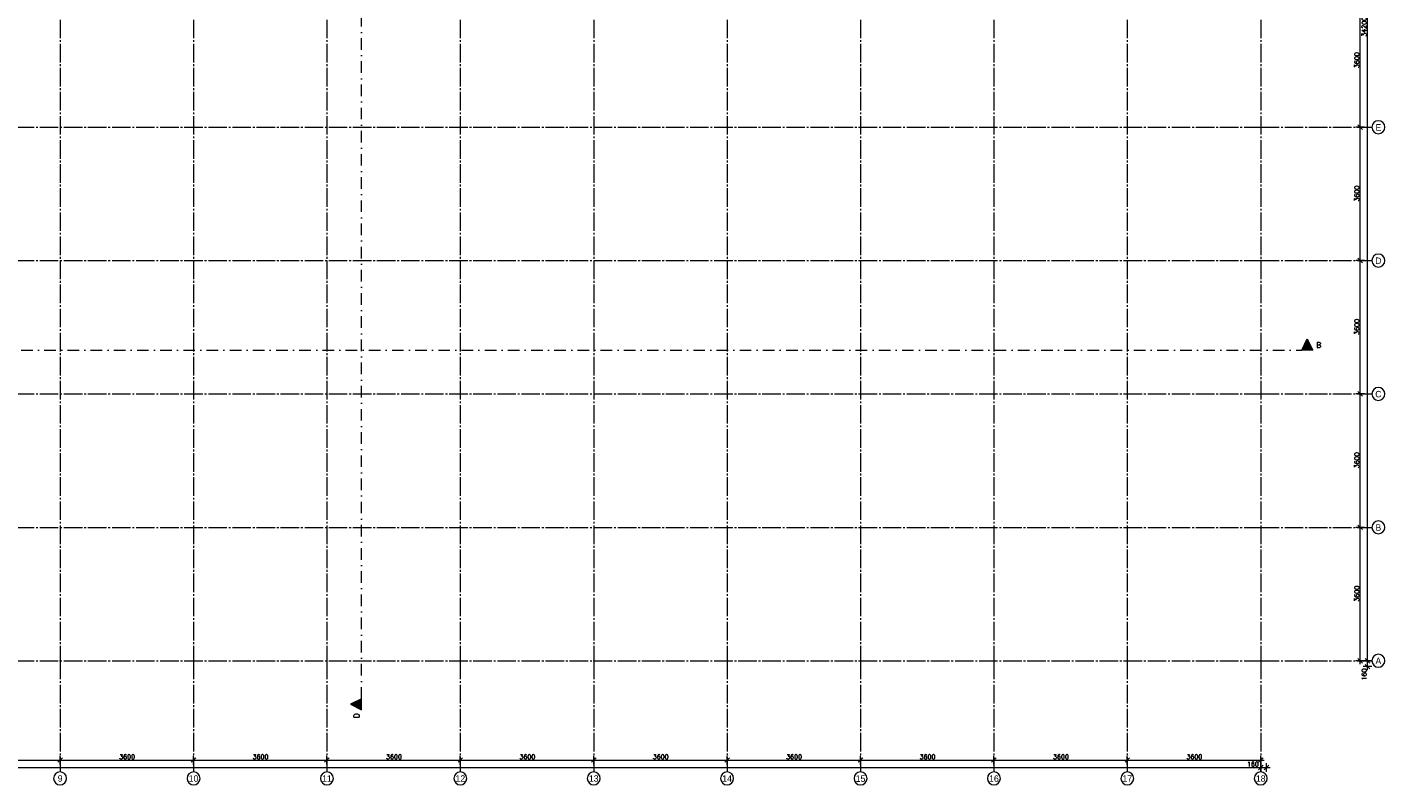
# Model space of a CAD drawing. Header units: millimetres. Extents: x -3350 to 1628655, y -3400 to 242269.
# Tile 29 of 73: x 31510 to 68150, y -3350 to 17100. Entities that reach past the tile are written whole.
import ezdxf
from ezdxf.enums import TextEntityAlignment as Align

# ---------------------------------------------------------------- set-up
doc = ezdxf.new("R2010")
doc.units = ezdxf.units.MM
doc.header["$MEASUREMENT"] = 0
doc.linetypes.add('B0204', pattern=[650, 500, -50, 50, -50])
doc.linetypes.add('B0302', pattern=[625.500011, 313.000011, -156.25, 0, -156.25])
for name, color, linetype in [('A Lijn doorsnede', 7, 'Continuous'), ('A Lijn doorsnede 2D arcering', 7, 'Continuous'), ('A Maatvoering 1_50', 7, 'Continuous'), ('A Stramien', 7, 'Continuous')]:
    doc.layers.add(name, color=color, linetype=linetype)
doc.dimstyles.new('GENERATED_STYLE__3', dxfattribs={"dimtxt": 125, "dimasz": 118.75, "dimexe": 0.18, "dimexo": 0.0625, "dimgap": 0.09, "dimtad": 1, "dimdec": 0, "dimzin": 0, "dimdsep": 46, "dimtxsty": 'Standard', "dimblk": 'ARROWHEAD_6', "dimblk1": 'ARROWHEAD_6', "dimblk2": 'ARROWHEAD_6', "dimcen": 0.09, "dimse1": 1, "dimse2": 1, "dimclrd": 1, "dimclre": 1, "dimclrt": 9, "dimadec": 0, "dimazin": 0, "dimtfac": 1, "dimtdec": 4, "dimtmove": 0, "dimatfit": 3, "dimfxl": 1, "dimtolj": 1, "dimtzin": 0, "dimarcsym": 0})
doc.dimstyles.new('GENERATED_STYLE__5', dxfattribs={"dimtxt": 125, "dimasz": 118.75, "dimexe": 0.18, "dimexo": 0.0625, "dimgap": 0.09, "dimtad": 1, "dimtih": 1, "dimtoh": 1, "dimdec": 0, "dimzin": 0, "dimdsep": 46, "dimtxsty": 'Standard', "dimblk": 'ARROWHEAD_6', "dimblk1": 'ARROWHEAD_6', "dimblk2": 'ARROWHEAD_6', "dimcen": 0.09, "dimse1": 1, "dimse2": 1, "dimclrd": 1, "dimclre": 1, "dimclrt": 9, "dimadec": 0, "dimazin": 0, "dimtfac": 1, "dimtdec": 4, "dimtmove": 0, "dimatfit": 3, "dimfxl": 1, "dimtolj": 1, "dimtzin": 0, "dimarcsym": 0})
doc.dimstyles.new('GENERATED_STYLE__6', dxfattribs={"dimtxt": 125, "dimasz": 118.75, "dimexe": 0.18, "dimexo": 0.0625, "dimgap": 0.09, "dimtad": 1, "dimtih": 1, "dimtoh": 1, "dimdec": 0, "dimzin": 0, "dimdsep": 46, "dimtxsty": 'Standard', "dimblk": 'ARROWHEAD_6', "dimblk1": 'ARROWHEAD_6', "dimblk2": 'ARROWHEAD_6', "dimcen": 0.09, "dimse1": 1, "dimse2": 1, "dimclrd": 1, "dimclre": 1, "dimclrt": 9, "dimadec": 0, "dimazin": 0, "dimtfac": 1, "dimtdec": 4, "dimtmove": 2, "dimatfit": 3, "dimfxl": 1, "dimtolj": 1, "dimtzin": 0, "dimarcsym": 0})

# ---------------------------------------------------------------- blocks, each defined once
blk = doc.blocks.new('*D398')
at = {"layer": 'A Maatvoering 1_50', "color": 1, "linetype": 'Continuous', "lineweight": 0}
for p, q in [((-254, -2880), (-160, -2880)), ((-98, -2818), (-223, -2942)), ((-160, -2997), (-160, -2763)), ((-160, -2880), (0, -2880)), ((62, -2818), (-63, -2942)), ((0, -2997), (0, -2763)), ((0, -2880), (64800, -2880))]:
    blk.add_line(p, q, dxfattribs=at)
at = {"layer": 'A Maatvoering 1_50', "color": 9, "lineweight": 0, "insert": (-532, -2855), "char_height": 125, "attachment_point": 7}
blk.add_mtext('\\A1;{\\pql;\\Ftxt.shx;160}', dxfattribs=at)
blk = doc.blocks.new('ARROWHEAD_6')
at = {"color": 0, "linetype": 'Continuous', "lineweight": 0}
for p, q in [((0, 0), (-1, 0)), ((-0.5, -0.5), (0.5, 0.5))]:
    blk.add_line(p, q, dxfattribs=at)
blk = doc.blocks.new('*D399')
at = {"layer": 'A Maatvoering 1_50', "color": 1, "linetype": 'Continuous', "lineweight": 0}
for p, q in [((62, -2818), (-63, -2942)), ((0, -2880), (64800, -2880)), ((64863, -2818), (64738, -2942)), ((64800, -2997), (64800, -2763))]:
    blk.add_line(p, q, dxfattribs=at)
at = {"layer": 'A Maatvoering 1_50', "color": 9, "lineweight": 0, "char_height": 125, "attachment_point": 7}
for s, insert in [('\\A1;{\\pql;\\Ftxt.shx;64800}', (30469, -2855)), ('\\A1;{\\pql;\\Ftxt.shx;160}', (64428, -2855))]:
    blk.add_mtext(s, dxfattribs=dict(at, insert=insert))
blk = doc.blocks.new('*D400')
at = {"layer": 'A Maatvoering 1_50', "color": 1, "linetype": 'Continuous', "lineweight": 0}
for p, q in [((64862.5, -2817.5), (64737.5, -2942.5)), ((64800, -2997.1875), (64800, -2762.8125)), ((64800, -2880), (64960, -2880)), ((64897.5, -2942.5), (65022.5, -2817.5)), ((64960, -2997.1875), (64960, -2762.8125)), ((64960, -2880), (65053.75, -2880))]:
    blk.add_line(p, q, dxfattribs=at)
blk = doc.blocks.new('*D408')
at = {"layer": 'A Maatvoering 1_50', "color": 1, "linetype": 'Continuous', "lineweight": 0}
for p, q in [((28800, -2797), (28800, -2563)), ((32400, -2797), (32400, -2563)), ((28862, -2618), (28738, -2742)), ((28800, -2680), (32400, -2680)), ((32463, -2618), (32338, -2742))]:
    blk.add_line(p, q, dxfattribs=at)
at = {"layer": 'A Maatvoering 1_50', "color": 9, "lineweight": 0, "insert": (30394, -2655), "char_height": 125, "attachment_point": 7}
blk.add_mtext('\\A1;{\\pql;\\Ftxt.shx;3600}', dxfattribs=at)
blk = doc.blocks.new('*D409')
at = {"layer": 'A Maatvoering 1_50', "color": 1, "linetype": 'Continuous', "lineweight": 0}
for p, q in [((32400, -2797), (32400, -2563)), ((36000, -2797), (36000, -2563)), ((32463, -2618), (32338, -2742)), ((32400, -2680), (36000, -2680)), ((36062, -2618), (35937, -2742))]:
    blk.add_line(p, q, dxfattribs=at)
at = {"layer": 'A Maatvoering 1_50', "color": 9, "lineweight": 0, "insert": (33994, -2655), "char_height": 125, "attachment_point": 7}
blk.add_mtext('\\A1;{\\pql;\\Ftxt.shx;3600}', dxfattribs=at)
blk = doc.blocks.new('*D410')
at = {"layer": 'A Maatvoering 1_50', "color": 1, "linetype": 'Continuous', "lineweight": 0}
for p, q in [((36000, -2797), (36000, -2563)), ((39600, -2797), (39600, -2563)), ((36062, -2618), (35937, -2742)), ((36000, -2680), (39600, -2680)), ((39663, -2618), (39538, -2742)), ((39600, -2680), (43200, -2680))]:
    blk.add_line(p, q, dxfattribs=at)
at = {"layer": 'A Maatvoering 1_50', "color": 9, "lineweight": 0, "insert": (37594, -2655), "char_height": 125, "attachment_point": 7}
blk.add_mtext('\\A1;{\\pql;\\Ftxt.shx;3600}', dxfattribs=at)
blk = doc.blocks.new('*D411')
at = {"layer": 'A Maatvoering 1_50', "color": 1, "linetype": 'Continuous', "lineweight": 0}
for p, q in [((43200, -2797), (43200, -2563)), ((39663, -2618), (39538, -2742)), ((39600, -2680), (43200, -2680)), ((43263, -2618), (43138, -2742)), ((43200, -2680), (46800, -2680))]:
    blk.add_line(p, q, dxfattribs=at)
at = {"layer": 'A Maatvoering 1_50', "color": 9, "lineweight": 0, "insert": (41194, -2655), "char_height": 125, "attachment_point": 7}
blk.add_mtext('\\A1;{\\pql;\\Ftxt.shx;3600}', dxfattribs=at)
blk = doc.blocks.new('*D412')
at = {"layer": 'A Maatvoering 1_50', "color": 1, "linetype": 'Continuous', "lineweight": 0}
for p, q in [((46800, -2797), (46800, -2563)), ((43263, -2618), (43138, -2742)), ((43200, -2680), (46800, -2680)), ((46862, -2618), (46738, -2742)), ((46800, -2680), (50400, -2680))]:
    blk.add_line(p, q, dxfattribs=at)
at = {"layer": 'A Maatvoering 1_50', "color": 9, "lineweight": 0, "insert": (44794, -2655), "char_height": 125, "attachment_point": 7}
blk.add_mtext('\\A1;{\\pql;\\Ftxt.shx;3600}', dxfattribs=at)
blk = doc.blocks.new('*D413')
at = {"layer": 'A Maatvoering 1_50', "color": 1, "linetype": 'Continuous', "lineweight": 0}
for p, q in [((50400, -2797), (50400, -2563)), ((46862, -2618), (46738, -2742)), ((46800, -2680), (50400, -2680)), ((50463, -2618), (50338, -2742)), ((50400, -2680), (54000, -2680))]:
    blk.add_line(p, q, dxfattribs=at)
at = {"layer": 'A Maatvoering 1_50', "color": 9, "lineweight": 0, "insert": (48394, -2655), "char_height": 125, "attachment_point": 7}
blk.add_mtext('\\A1;{\\pql;\\Ftxt.shx;3600}', dxfattribs=at)
blk = doc.blocks.new('*D414')
at = {"layer": 'A Maatvoering 1_50', "color": 1, "linetype": 'Continuous', "lineweight": 0}
for p, q in [((54000, -2797), (54000, -2563)), ((50463, -2618), (50338, -2742)), ((50400, -2680), (54000, -2680)), ((54062, -2618), (53937, -2742)), ((54000, -2680), (57600, -2680))]:
    blk.add_line(p, q, dxfattribs=at)
at = {"layer": 'A Maatvoering 1_50', "color": 9, "lineweight": 0, "insert": (51994, -2655), "char_height": 125, "attachment_point": 7}
blk.add_mtext('\\A1;{\\pql;\\Ftxt.shx;3600}', dxfattribs=at)
blk = doc.blocks.new('*D415')
at = {"layer": 'A Maatvoering 1_50', "color": 1, "linetype": 'Continuous', "lineweight": 0}
for p, q in [((57600, -2797), (57600, -2563)), ((54062, -2618), (53937, -2742)), ((54000, -2680), (57600, -2680)), ((57663, -2618), (57538, -2742))]:
    blk.add_line(p, q, dxfattribs=at)
at = {"layer": 'A Maatvoering 1_50', "color": 9, "lineweight": 0, "insert": (55594, -2655), "char_height": 125, "attachment_point": 7}
blk.add_mtext('\\A1;{\\pql;\\Ftxt.shx;3600}', dxfattribs=at)
blk = doc.blocks.new('*D416')
at = {"layer": 'A Maatvoering 1_50', "color": 1, "linetype": 'Continuous', "lineweight": 0}
for p, q in [((57600, -2797), (57600, -2563)), ((61200, -2797), (61200, -2563)), ((57663, -2618), (57538, -2742)), ((57600, -2680), (61200, -2680)), ((61263, -2618), (61138, -2742)), ((61200, -2680), (64800, -2680))]:
    blk.add_line(p, q, dxfattribs=at)
at = {"layer": 'A Maatvoering 1_50', "color": 9, "lineweight": 0, "insert": (59194, -2655), "char_height": 125, "attachment_point": 7}
blk.add_mtext('\\A1;{\\pql;\\Ftxt.shx;3600}', dxfattribs=at)
blk = doc.blocks.new('*D417')
at = {"layer": 'A Maatvoering 1_50', "color": 1, "linetype": 'Continuous', "lineweight": 0}
for p, q in [((64800, -2797), (64800, -2563)), ((61263, -2618), (61138, -2742)), ((61200, -2680), (64800, -2680)), ((64738, -2742), (64863, -2618)), ((64800, -2680), (64894, -2680))]:
    blk.add_line(p, q, dxfattribs=at)
at = {"layer": 'A Maatvoering 1_50', "color": 9, "lineweight": 0, "insert": (62794, -2655), "char_height": 125, "attachment_point": 7}
blk.add_mtext('\\A1;{\\pql;\\Ftxt.shx;3600}', dxfattribs=at)
blk = doc.blocks.new('*D418')
at = {"layer": 'A Maatvoering 1_50', "color": 1, "linetype": 'Continuous', "lineweight": 0}
for p, q in [((67597, 3600), (67363, 3600)), ((67418, 3663), (67543, 3538)), ((67480, 0), (67480, 3600)), ((67418, 62), (67543, -63)), ((67597, 0), (67363, 0)), ((67480, -94), (67480, 0))]:
    blk.add_line(p, q, dxfattribs=at)
at = {"layer": 'A Maatvoering 1_50', "color": 9, "lineweight": 0, "insert": (67455, 1594), "char_height": 125, "attachment_point": 7, "rotation": 90}
blk.add_mtext('\\A1;{\\pql;\\Ftxt.shx;3600}', dxfattribs=at)
blk = doc.blocks.new('*D419')
at = {"layer": 'A Maatvoering 1_50', "color": 1, "linetype": 'Continuous', "lineweight": 0}
for p, q in [((67597, 7200), (67363, 7200)), ((67418, 7263), (67543, 7138)), ((67480, 3600), (67480, 7200)), ((67597, 3600), (67363, 3600)), ((67418, 3663), (67543, 3538))]:
    blk.add_line(p, q, dxfattribs=at)
at = {"layer": 'A Maatvoering 1_50', "color": 9, "lineweight": 0, "insert": (67455, 5194), "char_height": 125, "attachment_point": 7, "rotation": 90}
blk.add_mtext('\\A1;{\\pql;\\Ftxt.shx;3600}', dxfattribs=at)
blk = doc.blocks.new('*D420')
at = {"layer": 'A Maatvoering 1_50', "color": 1, "linetype": 'Continuous', "lineweight": 0}
for p, q in [((67597, 10800), (67363, 10800)), ((67418, 10863), (67543, 10738)), ((67480, 7200), (67480, 10800)), ((67597, 7200), (67363, 7200)), ((67418, 7263), (67543, 7138))]:
    blk.add_line(p, q, dxfattribs=at)
at = {"layer": 'A Maatvoering 1_50', "color": 9, "lineweight": 0, "insert": (67455, 8794), "char_height": 125, "attachment_point": 7, "rotation": 90}
blk.add_mtext('\\A1;{\\pql;\\Ftxt.shx;3600}', dxfattribs=at)
blk = doc.blocks.new('*D421')
at = {"layer": 'A Maatvoering 1_50', "color": 1, "linetype": 'Continuous', "lineweight": 0}
for p, q in [((67597, 14400), (67363, 14400)), ((67418, 14463), (67543, 14338)), ((67480, 10800), (67480, 14400)), ((67597, 10800), (67363, 10800)), ((67418, 10863), (67543, 10738))]:
    blk.add_line(p, q, dxfattribs=at)
at = {"layer": 'A Maatvoering 1_50', "color": 9, "lineweight": 0, "insert": (67455, 12394), "char_height": 125, "attachment_point": 7, "rotation": 90}
blk.add_mtext('\\A1;{\\pql;\\Ftxt.shx;3600}', dxfattribs=at)
blk = doc.blocks.new('*D422')
at = {"layer": 'A Maatvoering 1_50', "color": 1, "linetype": 'Continuous', "lineweight": 0}
for p, q in [((67597, 18000), (67363, 18000)), ((67418, 18063), (67543, 17938)), ((67480, 14400), (67480, 18000)), ((67597, 14400), (67363, 14400)), ((67418, 14463), (67543, 14338))]:
    blk.add_line(p, q, dxfattribs=at)
at = {"layer": 'A Maatvoering 1_50', "color": 9, "lineweight": 0, "insert": (67455, 15994), "char_height": 125, "attachment_point": 7, "rotation": 90}
blk.add_mtext('\\A1;{\\pql;\\Ftxt.shx;3600}', dxfattribs=at)
blk = doc.blocks.new('*D429')
at = {"layer": 'A Maatvoering 1_50', "color": 1, "linetype": 'Continuous', "lineweight": 0}
for p, q in [((67618, 62), (67743, -63)), ((67797, -160), (67563, -160)), ((67618, -98), (67743, -223)), ((67680, -160), (67680, 0)), ((67680, -254), (67680, -160))]:
    blk.add_line(p, q, dxfattribs=at)
at = {"layer": 'A Maatvoering 1_50', "color": 9, "lineweight": 0, "insert": (67655, -532), "char_height": 125, "attachment_point": 7, "rotation": 90}
blk.add_mtext('\\A1;{\\pql;\\Ftxt.shx;160}', dxfattribs=at)
blk = doc.blocks.new('*D430')
at = {"layer": 'A Maatvoering 1_50', "color": 1, "linetype": 'Continuous', "lineweight": 0}
for p, q in [((67797.1875, 34200), (67562.8125, 34200)), ((67742.5, 34137.5), (67617.5, 34262.5)), ((67680, 34200), (67680, 34293.75)), ((67680, 0), (67680, 34200)), ((67617.5, 62.5), (67742.5, -62.5)), ((67797.1875, 0), (67562.8125, 0)), ((67680, -160), (67680, 0))]:
    blk.add_line(p, q, dxfattribs=at)
at = {"layer": 'A Maatvoering 1_50', "color": 9, "lineweight": 0, "insert": (67655, 16842.423743), "char_height": 125, "attachment_point": 7, "rotation": 90}
blk.add_mtext('\\A1;{\\pql;\\Ftxt.shx;34200}', dxfattribs=at)
blk = doc.blocks.new('Cutting Plane_1_1', base_point=(40536, -1176))
at = {"layer": 'A Lijn doorsnede 2D arcering', "linetype": 'Continuous', "lineweight": 0, "true_color": 0x000000}
for points in [[(40536, 35471), (40236, 35321), (40536, 35171)], [(40536, -1326), (40536, -1026), (40236, -1176)]]:
    blk.add_hatch(color=18, dxfattribs=at).paths.add_polyline_path(points)
at = {"layer": 'A Lijn doorsnede', "color": 9, "linetype": 'B0302', "lineweight": 0}
blk.add_line((40536, -1026), (40536, 35171), dxfattribs=at)
at = {"layer": 'A Lijn doorsnede', "color": 2, "linetype": 'Continuous', "lineweight": 0, "flags": 128}
for points in [[(40536, 35471), (40536, 35171), (40236, 35321)], [(40536, -1326), (40536, -1026), (40236, -1176)]]:
    blk.add_lwpolyline(points, close=True, dxfattribs=at)
at = {"layer": 'A Lijn doorsnede', "color": 2, "lineweight": 0, "char_height": 150, "rotation": 90}
for s, insert, attachment_point in [('\\A1;{\\pql;\\pt0;\\Ftxt.shx;D}', (40473, 35561), 7), ('\\A1;{\\pqr;\\pt0;\\Ftxt.shx;D}', (40473, -1416), 9)]:
    blk.add_mtext(s, dxfattribs=dict(at, insert=insert, attachment_point=attachment_point))
blk = doc.blocks.new('Standard grid marker')
at = {"layer": 'A Stramien', "color": 9, "linetype": 'B0204', "lineweight": 0}
for p, q in [((3000, 0), (67800, 0)), ((67800, 0), (70800, 0))]:
    blk.add_line(p, q, dxfattribs=at)
at = {"layer": 'A Stramien', "color": 2, "linetype": 'Continuous', "lineweight": 0, "flags": 128}
blk.add_lwpolyline([(71150, 0, 1), (70800, 0, 1)], format="xyb", close=True, dxfattribs=at)
at = {"layer": 'A Stramien', "color": 9, "linetype": 'B0204', "lineweight": 0}
blk.add_point((67800, 0), dxfattribs=at)
blk.add_point((67800, 0), dxfattribs=at)
at = {"layer": 'A Stramien', "color": 2, "lineweight": 0}
for tag, p in [('AC_MarkerText_1_0', (-175, -5)), ('AC_MarkerText_1_1', (70975, -5))]:
    blk.add_attdef(tag, text='', height=175, dxfattribs=at).set_placement(p, align=Align.MIDDLE_CENTER)
blk = doc.blocks.new('Standard grid marker_2')
at = {"layer": 'A Stramien', "color": 9, "linetype": 'B0204', "lineweight": 0}
for p, q in [((3000, 0), (0, 0)), ((3000, 0), (37200, 0)), ((37200, 0), (40200, 0))]:
    blk.add_line(p, q, dxfattribs=at)
at = {"layer": 'A Stramien', "color": 2, "linetype": 'Continuous', "lineweight": 0, "flags": 128}
for points in [[(0, 0, 1), (-350, 0, 1)], [(40550, 0, 1), (40200, 0, 1)]]:
    blk.add_lwpolyline(points, format="xyb", close=True, dxfattribs=at)
at = {"layer": 'A Stramien', "color": 9, "linetype": 'B0204', "lineweight": 0}
for p in [(3000, 0), (3000, 0), (37200, 0), (37200, 0)]:
    blk.add_point(p, dxfattribs=at)
at = {"layer": 'A Stramien', "color": 2, "lineweight": 0}
for tag, p in [('AC_MarkerText_1_0', (-175, -5)), ('AC_MarkerText_1_1', (40375, -5))]:
    blk.add_attdef(tag, text='', height=175, rotation=90, dxfattribs=at).set_placement(p, align=Align.MIDDLE_CENTER)
blk = doc.blocks.new('Cutting Plane_4_1', base_point=(-1334, 8384))
at = {"layer": 'A Lijn doorsnede 2D arcering', "linetype": 'Continuous', "lineweight": 0, "true_color": 0x000000}
blk.add_hatch(color=18, dxfattribs=at).paths.add_polyline_path([(66207, 8384), (66057, 8684), (65907, 8384)])
at = {"layer": 'A Lijn doorsnede', "color": 9, "linetype": 'B0302', "lineweight": 0}
blk.add_line((-1184, 8384), (65907, 8384), dxfattribs=at)
at = {"layer": 'A Lijn doorsnede', "color": 2, "linetype": 'Continuous', "lineweight": 0, "flags": 128}
blk.add_lwpolyline([(66207, 8384), (65907, 8384), (66057, 8684)], close=True, dxfattribs=at)
at = {"layer": 'A Lijn doorsnede', "color": 2, "lineweight": 0, "insert": (66297, 8447), "char_height": 150, "attachment_point": 7}
blk.add_mtext('\\A1;{\\pql;\\pt0;\\Ftxt.shx;B}', dxfattribs=at)

msp = doc.modelspace()

# ---------------------------------------------------------------- block references
at = {"layer": 'A Lijn doorsnede', "color": 9, "lineweight": 0}
for name, p in [('Cutting Plane_1_1', (40536.5, -1176.3)), ('Cutting Plane_4_1', (-1334.4, 8384.1))]:
    msp.add_blockref(name, p, dxfattribs=at)
at = {"layer": 'A Stramien', "color": 1, "linetype": 'Continuous', "lineweight": 0}
ref = msp.add_blockref('Standard grid marker_2', (32400, 37200), dxfattribs=dict(at, zscale=1000, rotation=270))
ref.add_attrib('AC_MarkerText_1', '9', dxfattribs={"color": 2, "lineweight": 0, "height": 175, "rotation": 360}).set_placement((32400, 37372.2), align=Align.MIDDLE_CENTER)
ref.add_attrib('AC_MarkerText_1_1', '9', dxfattribs={"color": 2, "lineweight": 0, "height": 175, "rotation": 360}).set_placement((32400, -3177.8), align=Align.MIDDLE_CENTER)
ref = msp.add_blockref('Standard grid marker_2', (36000, 37200), dxfattribs=dict(at, zscale=1000, rotation=270))
ref.add_attrib('AC_MarkerText_1', '10', dxfattribs={"color": 2, "lineweight": 0, "height": 175, "rotation": 360}).set_placement((36000, 37370.5), align=Align.MIDDLE_CENTER)
ref.add_attrib('AC_MarkerText_1_1', '10', dxfattribs={"color": 2, "lineweight": 0, "height": 175, "rotation": 360}).set_placement((36000, -3179.5), align=Align.MIDDLE_CENTER)
ref = msp.add_blockref('Standard grid marker_2', (39600, 37200), dxfattribs=dict(at, zscale=1000, rotation=270))
ref.add_attrib('AC_MarkerText_1', '11', dxfattribs={"color": 2, "lineweight": 0, "height": 175, "rotation": 360}).set_placement((39600, 37370.4), align=Align.MIDDLE_CENTER)
ref.add_attrib('AC_MarkerText_1_1', '11', dxfattribs={"color": 2, "lineweight": 0, "height": 175, "rotation": 360}).set_placement((39600, -3179.6), align=Align.MIDDLE_CENTER)
ref = msp.add_blockref('Standard grid marker_2', (43200, 37200), dxfattribs=dict(at, zscale=1000, rotation=270))
ref.add_attrib('AC_MarkerText_1', '12', dxfattribs={"color": 2, "lineweight": 0, "height": 175, "rotation": 360}).set_placement((43200, 37372.4), align=Align.MIDDLE_CENTER)
ref.add_attrib('AC_MarkerText_1_1', '12', dxfattribs={"color": 2, "lineweight": 0, "height": 175, "rotation": 360}).set_placement((43200, -3177.6), align=Align.MIDDLE_CENTER)
ref = msp.add_blockref('Standard grid marker_2', (46800, 37200), dxfattribs=dict(at, zscale=1000, rotation=270))
ref.add_attrib('AC_MarkerText_1', '13', dxfattribs={"color": 2, "lineweight": 0, "height": 175, "rotation": 360}).set_placement((46800, 37370.5), align=Align.MIDDLE_CENTER)
ref.add_attrib('AC_MarkerText_1_1', '13', dxfattribs={"color": 2, "lineweight": 0, "height": 175, "rotation": 360}).set_placement((46800, -3179.5), align=Align.MIDDLE_CENTER)
ref = msp.add_blockref('Standard grid marker_2', (50400, 37200), dxfattribs=dict(at, zscale=1000, rotation=270))
ref.add_attrib('AC_MarkerText_1', '14', dxfattribs={"color": 2, "lineweight": 0, "height": 175, "rotation": 360}).set_placement((50400, 37370.4), align=Align.MIDDLE_CENTER)
ref.add_attrib('AC_MarkerText_1_1', '14', dxfattribs={"color": 2, "lineweight": 0, "height": 175, "rotation": 360}).set_placement((50400, -3179.6), align=Align.MIDDLE_CENTER)
ref = msp.add_blockref('Standard grid marker_2', (54000, 37200), dxfattribs=dict(at, zscale=1000, rotation=270))
ref.add_attrib('AC_MarkerText_1', '15', dxfattribs={"color": 2, "lineweight": 0, "height": 175, "rotation": 360}).set_placement((54000, 37368.5), align=Align.MIDDLE_CENTER)
ref.add_attrib('AC_MarkerText_1_1', '15', dxfattribs={"color": 2, "lineweight": 0, "height": 175, "rotation": 360}).set_placement((54000, -3181.5), align=Align.MIDDLE_CENTER)
ref = msp.add_blockref('Standard grid marker_2', (57600, 37200), dxfattribs=dict(at, zscale=1000, rotation=270))
ref.add_attrib('AC_MarkerText_1', '16', dxfattribs={"color": 2, "lineweight": 0, "height": 175, "rotation": 360}).set_placement((57600, 37368.9), align=Align.MIDDLE_CENTER)
ref.add_attrib('AC_MarkerText_1_1', '16', dxfattribs={"color": 2, "lineweight": 0, "height": 175, "rotation": 360}).set_placement((57600, -3181.1), align=Align.MIDDLE_CENTER)
ref = msp.add_blockref('Standard grid marker_2', (61200, 37200), dxfattribs=dict(at, zscale=1000, rotation=270))
ref.add_attrib('AC_MarkerText_1', '17', dxfattribs={"color": 2, "lineweight": 0, "height": 175, "rotation": 360}).set_placement((61200, 37370.4), align=Align.MIDDLE_CENTER)
ref.add_attrib('AC_MarkerText_1_1', '17', dxfattribs={"color": 2, "lineweight": 0, "height": 175, "rotation": 360}).set_placement((61200, -3179.6), align=Align.MIDDLE_CENTER)
ref = msp.add_blockref('Standard grid marker_2', (64800, 37200), dxfattribs=dict(at, zscale=1000, rotation=270))
ref.add_attrib('AC_MarkerText_1', '18', dxfattribs={"color": 2, "lineweight": 0, "height": 175, "rotation": 360}).set_placement((64800, 37370.5), align=Align.MIDDLE_CENTER)
ref.add_attrib('AC_MarkerText_1_1', '18', dxfattribs={"color": 2, "lineweight": 0, "height": 175, "rotation": 360}).set_placement((64800, -3179.5), align=Align.MIDDLE_CENTER)
ref = msp.add_blockref('Standard grid marker', (-3000, 14400), dxfattribs=dict(at, zscale=1000))
ref.add_attrib('AC_MarkerText_1_1', 'E', dxfattribs={"color": 2, "lineweight": 0, "height": 175}).set_placement((67975, 14395.4), align=Align.MIDDLE_CENTER)
ref = msp.add_blockref('Standard grid marker', (-3000, 10800), dxfattribs=dict(at, zscale=1000))
ref.add_attrib('AC_MarkerText_1_1', 'D', dxfattribs={"color": 2, "lineweight": 0, "height": 175}).set_placement((67975, 10795.5), align=Align.MIDDLE_CENTER)
ref = msp.add_blockref('Standard grid marker', (-3000, 7200), dxfattribs=dict(at, zscale=1000))
ref.add_attrib('AC_MarkerText_1_1', 'C', dxfattribs={"color": 2, "lineweight": 0, "height": 175}).set_placement((67975, 7195.5), align=Align.MIDDLE_CENTER)
ref = msp.add_blockref('Standard grid marker', (-3000, 3600), dxfattribs=dict(at, zscale=1000))
ref.add_attrib('AC_MarkerText_1_1', 'B', dxfattribs={"color": 2, "lineweight": 0, "height": 175}).set_placement((67975, 3595.5), align=Align.MIDDLE_CENTER)
ref = msp.add_blockref('Standard grid marker', (-3000, 0), dxfattribs=dict(at, zscale=1000))
ref.add_attrib('AC_MarkerText_1_1', 'A', dxfattribs={"color": 2, "lineweight": 0, "height": 175}).set_placement((67975, -4.6), align=Align.MIDDLE_CENTER)

# ---------------------------------------------------------------- dimensions: what is measured, and where the dimension line sits
at = {"layer": 'A Maatvoering 1_50', "color": 1, "linetype": 'Continuous', "lineweight": 0}
for base, p1, p2, picture, middle in [((67680, 34200), (67800, 0), (67800, 34200), '*D430', (67592.5, 17080.7)), ((67480, 18000), (67800, 14400), (67800, 18000), '*D422', (67392.5, 16184.5)), ((67480, 14400), (67800, 10800), (67800, 14400), '*D421', (67392.5, 12584.5)), ((67480, 10800), (67800, 7200), (67800, 10800), '*D420', (67392.5, 8984.5)), ((67480, 7200), (67800, 3600), (67800, 7200), '*D419', (67392.5, 5384.5)), ((67480, 3600), (67800, 0), (67800, 3600), '*D418', (67392.5, 1784.5)), ((67680, 0), (67800, -160), (67800, 0), '*D429', (67592.5, -388.6))]:
    dim = msp.add_linear_dim(base=base, p1=p1, p2=p2, angle=90, dimstyle='GENERATED_STYLE__3', dxfattribs=at)
    dim.commit()
    dim.dimension.update_dxf_attribs({"geometry": picture, "text_midpoint": middle, "dimtype": 160, "text_rotation": 90})
for base, p1, p2, dimstyle, picture, middle in [((32400, -2680), (28800, -3000), (32400, -3000), 'GENERATED_STYLE__5', '*D408', (30584.5, -2592.5)), ((36000, -2680), (32400, -3000), (36000, -3000), 'GENERATED_STYLE__5', '*D409', (34184.5, -2592.5)), ((39600, -2680), (36000, -3000), (39600, -3000), 'GENERATED_STYLE__5', '*D410', (37784.5, -2592.5)), ((43200, -2680), (39600, -3000), (43200, -3000), 'GENERATED_STYLE__5', '*D411', (41384.5, -2592.5)), ((46800, -2680), (43200, -3000), (46800, -3000), 'GENERATED_STYLE__5', '*D412', (44984.5, -2592.5)), ((50400, -2680), (46800, -3000), (50400, -3000), 'GENERATED_STYLE__5', '*D413', (48584.5, -2592.5)), ((54000, -2680), (50400, -3000), (54000, -3000), 'GENERATED_STYLE__5', '*D414', (52184.5, -2592.5)), ((57600, -2680), (54000, -3000), (57600, -3000), 'GENERATED_STYLE__5', '*D415', (55784.5, -2592.5)), ((61200, -2680), (57600, -3000), (61200, -3000), 'GENERATED_STYLE__5', '*D416', (59384.5, -2592.5)), ((64800, -2680), (61200, -3000), (64800, -3000), 'GENERATED_STYLE__5', '*D417', (62984.5, -2592.5)), ((0, -2880), (-160, -3000), (0, -3000), 'GENERATED_STYLE__5', '*D398', (-388.6, -2792.5)), ((64800, -2880), (0, -3000), (64800, -3000), 'GENERATED_STYLE__6', '*D399', (30707.4, -2792.5)), ((64960, -2880), (64800, -3000), (64960, -3000), 'GENERATED_STYLE__5', '*D400', (64571.4, -2792.5))]:
    dim = msp.add_linear_dim(base=base, p1=p1, p2=p2, dimstyle=dimstyle, dxfattribs=at)
    dim.commit()
    dim.dimension.update_dxf_attribs({"geometry": picture, "text_midpoint": middle, "dimtype": 160})

doc.saveas('drawing.dxf')
